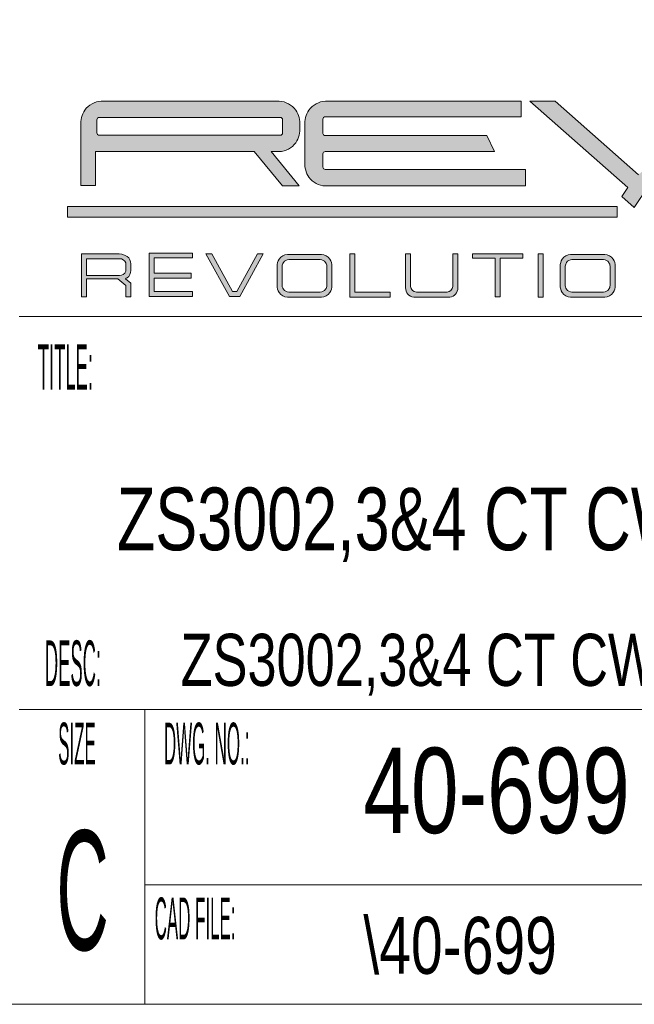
# Model space of a CAD drawing. Header units: inches. Extents: x 0 to 70.1, y 0 to 32.
# Tile 3 of 19: x 20.3 to 21.8, y 0 to 2.5. Entities that reach past the tile are written whole.
import ezdxf

# ---------------------------------------------------------------- set-up
doc = ezdxf.new("R2010")
doc.units = ezdxf.units.IN
doc.header["$LTSCALE"] = 4
doc.header["$MEASUREMENT"] = 0
doc.layers.add('BORDER', color=7, linetype='Continuous')
doc.styles.add('SLDTEXTSTYLE0', font='TXT', dxfattribs={"width": 0.75})
doc.styles.add('SLDTEXTSTYLE2', font='TXT', dxfattribs={"width": 0.3025})
doc.styles.add('SLDTEXTSTYLE4', font='TXT', dxfattribs={"width": 0.45375})

msp = doc.modelspace()

# ---------------------------------------------------------------- hatches: boundary and pattern name
at = {"layer": 'BORDER', "linetype": 'Continuous'}
h = msp.add_hatch(color=256, dxfattribs=at)
edge = h.paths.add_edge_path(flags=0)
edge.add_line((21.63595469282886, 2.267927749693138), (21.57287810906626, 2.267927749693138))
edge.add_line((21.57287810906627, 2.267927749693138), (21.8187037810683, 2.05151686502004))
edge.add_line((21.81870378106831, 2.05151686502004), (21.8037756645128, 2.02840937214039))
edge.add_line((21.80377566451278, 2.02840937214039), (21.83488005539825, 2.00089686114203))
edge.add_line((21.83488005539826, 2.00089686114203), (21.87088962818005, 2.054883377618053))
edge.add_arc((23.286250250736, 0.683926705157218), 1.970474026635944, 121.8073043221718, 135.9130128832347, ccw=False)
edge.add_arc((22.60576974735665, 1.781117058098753), 0.6793968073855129, 109.3441959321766, 121.8073043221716, ccw=False)
edge.add_arc((21.58425446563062, 4.690909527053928), 2.40449451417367, 289.3441959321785, 290.6988990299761)
edge.add_arc((22.50677173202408, 2.249396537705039), 0.2054908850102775, 90.08930331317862, 110.69889902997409, ccw=False)
edge.add_arc((22.5021442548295, 5.218319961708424), 2.76343614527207, 270.0893033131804, 270.9150329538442)
edge.add_arc((22.54376500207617, 2.399645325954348), 0.0556475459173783, 66.86896817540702, 87.4143814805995, ccw=False)
edge.add_arc((22.53426524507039, 2.372071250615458), 0.0847626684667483, 53.1064562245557, 68.28592025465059, ccw=False)
edge.add_arc((22.43368136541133, 2.309133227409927), 0.2000814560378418, 37.641515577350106, 40.79614810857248, ccw=False)
edge.add_arc((22.38345002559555, 2.29745534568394), 0.2479168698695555, 28.689953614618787, 32.68263263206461, ccw=False)
edge.add_arc((22.54106483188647, 2.410502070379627), 0.0601624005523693, 5.695535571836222, 41.65642617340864)
edge.add_arc((22.53653334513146, 2.400875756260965), 0.0700711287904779, 45.07663293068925, 70.85005301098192)
edge.add_arc((22.70140743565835, 2.875664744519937), 0.432530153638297, 249.6446520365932, 250.85005301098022, ccw=False)
edge.add_arc((22.54118657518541, 2.443814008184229), 0.0280844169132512, 69.64465203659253, 91.91032831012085)
edge.add_arc((22.49611923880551, 5.234966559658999), 2.763436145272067, 270.0893033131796, 270.91503295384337, ccw=False)
edge.add_arc((22.49797737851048, 2.353337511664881), 0.1182216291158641, 88.81298895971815, 100.4544735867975)
edge.add_arc((22.51322327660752, 2.209157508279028), 0.2630118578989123, 98.02057620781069, 103.8854280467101)
edge.add_arc((22.69382825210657, 1.478569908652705), 1.01559168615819, 103.8854280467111, 108.446920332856)
edge.add_arc((22.59751362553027, 1.800935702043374), 0.6793968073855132, 109.344195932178, 121.8073043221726)
edge.add_arc((23.18207411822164, 0.7095588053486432), 1.91658389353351, 119.4613703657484, 134.2210319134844)
edge.add_line((21.84539443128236, 2.083087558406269), (21.63595469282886, 2.267927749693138))
h = msp.add_hatch(color=256, dxfattribs=at)
edge = h.paths.add_edge_path(flags=0)
edge.add_arc((20.49886233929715, 2.213974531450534), 0.0540010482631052, 92.41167554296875, 143.9773992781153)
edge.add_arc((20.50874343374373, 2.210935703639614), 0.0638679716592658, 146.9870693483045, 183.9572038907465)
edge.add_line((20.44502773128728, 2.20652808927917), (20.44502773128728, 2.055944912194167))
edge.add_line((20.44502773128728, 2.055944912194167), (20.48225072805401, 2.055944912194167))
edge.add_line((20.48225072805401, 2.055944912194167), (20.48225072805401, 2.141440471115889))
edge.add_line((20.48225072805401, 2.141440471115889), (20.88059163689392, 2.141440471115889))
edge.add_line((20.88059163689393, 2.141440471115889), (20.95127432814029, 2.055171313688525))
edge.add_line((20.95127432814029, 2.055171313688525), (20.99369688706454, 2.055171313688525))
edge.add_line((20.99369688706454, 2.055171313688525), (20.92301419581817, 2.141440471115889))
edge.add_line((20.92301419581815, 2.141440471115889), (20.94343370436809, 2.141440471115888))
edge.add_arc((20.94116138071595, 2.195393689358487), 0.0540010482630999, 272.4116755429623, 323.9773992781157)
edge.add_arc((20.93128028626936, 2.198432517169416), 0.0638679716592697, 326.9870693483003, 363.9572038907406)
edge.add_line((20.9949959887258, 2.202840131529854), (20.9949959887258, 2.20652808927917))
edge.add_arc((20.93128028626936, 2.210935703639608), 0.0638679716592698, 356.0427961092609, 393.012930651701)
edge.add_arc((20.94116138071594, 2.213974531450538), 0.0540010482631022, 36.02260072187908, 87.58832445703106)
edge.add_line((20.9434337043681, 2.267927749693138), (20.49659001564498, 2.267927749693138))
edge = h.paths.add_edge_path(flags=0)
edge.add_line((20.94631464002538, 2.182637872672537), (20.49153798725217, 2.182637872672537))
edge.add_arc((20.49153798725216, 2.188355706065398), 0.0057178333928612, 180.0000000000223, 270.00000000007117, ccw=False)
edge.add_line((20.48582015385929, 2.188355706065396), (20.4858201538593, 2.221400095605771))
edge.add_arc((20.49153798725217, 2.221400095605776), 0.0057178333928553, 90.00000000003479, 180.000000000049, ccw=False)
edge.add_line((20.49153798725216, 2.22711792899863), (20.94631464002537, 2.227117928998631))
edge.add_arc((20.94631464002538, 2.221400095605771), 0.0057178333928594, 4.359890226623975e-11, 90.00000000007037, ccw=False)
edge.add_line((20.95203247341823, 2.221400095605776), (20.95203247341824, 2.188355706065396))
edge.add_arc((20.94631464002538, 2.188355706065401), 0.00571783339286, 269.99999999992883, 359.99999999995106, ccw=False)
h = msp.add_hatch(color=256, dxfattribs=at)
edge = h.paths.add_edge_path(flags=0)
edge.add_line((21.56162229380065, 2.096881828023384), (21.56162229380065, 2.055171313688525))
edge.add_line((21.56162229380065, 2.055171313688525), (21.0591984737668, 2.055171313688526))
edge.add_arc((21.06147079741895, 2.109124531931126), 0.0540010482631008, 216.0226007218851, 267.58832445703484, ccw=False)
edge.add_arc((21.06768128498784, 2.110546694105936), 0.0599126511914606, 176.6496281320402, 213.6290044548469, ccw=False)
edge.add_line((21.00787103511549, 2.114048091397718), (21.00787103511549, 2.20652808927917))
edge.add_arc((21.07158673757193, 2.210935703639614), 0.0638679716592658, 146.9870693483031, 183.9572038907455, ccw=False)
edge.add_arc((21.06170564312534, 2.213974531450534), 0.0540010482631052, 92.41167554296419, 143.9773992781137, ccw=False)
edge.add_line((21.05943331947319, 2.267927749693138), (21.55103692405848, 2.267927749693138))
edge.add_line((21.55103692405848, 2.267927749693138), (21.55103692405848, 2.228789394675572))
edge.add_line((21.55103692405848, 2.228789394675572), (21.05898039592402, 2.228789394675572))
edge.add_arc((21.05898039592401, 2.223071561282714), 0.0057178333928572, 90, 180)
edge.add_line((21.05326256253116, 2.223071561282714), (21.05326256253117, 2.187236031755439))
edge.add_arc((21.05898039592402, 2.187236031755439), 0.0057178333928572, 180, 270.0000000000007)
edge.add_line((21.05898039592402, 2.181518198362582), (21.46464632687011, 2.181518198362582))
edge.add_line((21.46464632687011, 2.181518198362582), (21.48418707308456, 2.141440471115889))
edge.add_line((21.48418707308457, 2.141440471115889), (21.05898039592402, 2.141440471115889))
edge.add_arc((21.05898039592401, 2.135722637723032), 0.0057178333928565, 90, 180)
edge.add_line((21.05326256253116, 2.135722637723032), (21.05326256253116, 2.102599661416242))
edge.add_arc((21.05898039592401, 2.102599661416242), 0.0057178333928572, 180, 270.0000000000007)
edge.add_line((21.05898039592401, 2.096881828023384), (21.56162229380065, 2.096881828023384))
for points in [[(21.79205555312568, 1.976371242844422), (20.41148379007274, 1.976371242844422), (20.41148379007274, 2.003882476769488), (21.79205555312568, 2.003882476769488)], [(20.61684027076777, 1.886288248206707), (20.72582963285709, 1.886288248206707), (20.72582963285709, 1.874833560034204), (20.62941950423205, 1.874833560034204), (20.62941950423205, 1.836448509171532), (20.72196368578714, 1.836448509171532), (20.72196368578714, 1.823869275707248), (20.62941950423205, 1.823869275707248), (20.62941950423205, 1.789950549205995), (20.72582963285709, 1.789950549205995), (20.72582963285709, 1.777371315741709), (20.61684027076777, 1.777371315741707)], [(20.75955359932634, 1.884946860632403), (20.77388677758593, 1.884946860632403), (20.82577118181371, 1.789950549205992), (20.83716402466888, 1.789950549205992), (20.88904842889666, 1.884946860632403), (20.90338160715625, 1.884946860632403), (20.84462676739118, 1.777371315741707), (20.81830843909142, 1.777371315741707)], [(21.13338992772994, 1.884946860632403), (21.12081069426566, 1.884946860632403), (21.12081069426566, 1.775974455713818), (21.22194123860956, 1.775974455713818), (21.22194123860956, 1.788553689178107), (21.13338992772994, 1.788553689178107)], [(21.42831096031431, 1.884946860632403), (21.55478320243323, 1.884946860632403), (21.55478320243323, 1.87406958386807), (21.49783669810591, 1.87406958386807), (21.49783669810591, 1.776406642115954), (21.48525746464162, 1.776406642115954), (21.48525746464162, 1.87406958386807), (21.42831096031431, 1.87406958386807)], [(21.60616499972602, 1.775974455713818), (21.59358576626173, 1.775974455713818), (21.59358576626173, 1.884946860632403), (21.60616499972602, 1.884946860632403)]]:
    msp.add_hatch(color=256, dxfattribs=at).paths.add_polyline_path(points, flags=0)
h = msp.add_hatch(color=256, dxfattribs=at)
edge = h.paths.add_edge_path(flags=0)
edge.add_line((20.44675233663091, 1.884946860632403), (20.53386008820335, 1.884946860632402))
edge.add_arc((20.53662310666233, 1.837067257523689), 0.0479592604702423, 58.64300307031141, 93.30274071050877, ccw=False)
edge.add_arc((20.54985714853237, 1.861031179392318), 0.0206420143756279, -4.095872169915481, 55.396543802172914, ccw=False)
edge.add_line((20.57044644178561, 1.85955681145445), (20.57044644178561, 1.843003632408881))
edge.add_arc((20.54985714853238, 1.841529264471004), 0.0206420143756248, -55.396543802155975, 4.09587216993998, ccw=False)
edge.add_arc((20.53662310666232, 1.86549318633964), 0.0479592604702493, 295.19458438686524, 301.356996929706, ccw=False)
edge.add_line((20.55703906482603, 1.822096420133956), (20.57054864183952, 1.811101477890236))
edge.add_line((20.57054864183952, 1.811101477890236), (20.57054864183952, 1.776406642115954))
edge.add_line((20.57054864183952, 1.776406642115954), (20.55796940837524, 1.776406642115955))
edge.add_line((20.55796940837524, 1.776406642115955), (20.55796940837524, 1.805290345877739))
edge.add_line((20.55796940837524, 1.805290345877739), (20.53789196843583, 1.821630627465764))
edge.add_line((20.53789196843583, 1.821630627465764), (20.45933157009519, 1.821630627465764))
edge.add_line((20.45933157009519, 1.821630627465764), (20.45933157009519, 1.776406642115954))
edge.add_line((20.45933157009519, 1.776406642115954), (20.44675233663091, 1.776406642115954))
edge.add_line((20.44675233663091, 1.776406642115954), (20.44675233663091, 1.884946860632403))
edge = h.paths.add_edge_path(flags=0)
edge.add_line((20.54216250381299, 1.872446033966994), (20.4593315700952, 1.872446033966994))
edge.add_line((20.45933157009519, 1.872446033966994), (20.45933157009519, 1.830271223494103))
edge.add_line((20.45933157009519, 1.830271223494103), (20.542162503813, 1.830271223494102))
edge.add_arc((20.54282976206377, 1.846234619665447), 0.0159773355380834, 267.6064717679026, 340.2495888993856)
edge.add_line((20.55786720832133, 1.840835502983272), (20.55786720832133, 1.861881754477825))
edge.add_arc((20.54282976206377, 1.856482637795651), 0.0159773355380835, 19.75041110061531, 92.39352823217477)
h = msp.add_hatch(color=256, dxfattribs=at)
edge = h.paths.add_edge_path(flags=0)
edge.add_arc((21.04839741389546, 1.855373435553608), 0.0274354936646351, 36.02260072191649, 87.58832445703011)
edge.add_line((21.0495518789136, 1.882784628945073), (20.96400992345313, 1.882784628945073))
edge.add_arc((20.96516438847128, 1.855373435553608), 0.0274354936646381, 92.41167554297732, 143.9773992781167)
edge.add_arc((20.9683196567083, 1.854650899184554), 0.0304389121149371, 146.3709955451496, 183.3503718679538)
edge.add_line((20.93793277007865, 1.852871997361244), (20.93793277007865, 1.805887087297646))
edge.add_arc((20.9683196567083, 1.804108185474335), 0.0304389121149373, 176.6496281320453, 213.6290044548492)
edge.add_arc((20.96516438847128, 1.803385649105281), 0.0274354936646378, 216.0226007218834, 267.5883244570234)
edge.add_line((20.96400992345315, 1.775974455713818), (21.04955187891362, 1.775974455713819))
edge.add_arc((21.04839741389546, 1.803385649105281), 0.0274354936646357, 272.4116755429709, 323.977399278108)
edge.add_arc((21.04524214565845, 1.804108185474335), 0.0304389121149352, 326.3709955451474, 363.3503718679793)
edge.add_line((21.07562903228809, 1.805887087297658), (21.07562903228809, 1.852871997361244))
edge.add_arc((21.04524214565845, 1.854650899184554), 0.0304389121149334, 356.6496281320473, 393.629004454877)
edge = h.paths.add_edge_path(flags=0)
edge.add_arc((21.04361246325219, 1.852209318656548), 0.0194706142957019, 3.3503718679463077, 33.629004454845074, ccw=False)
edge.add_line((21.06304979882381, 1.853347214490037), (21.06304979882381, 1.805411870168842))
edge.add_arc((21.04361246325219, 1.806549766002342), 0.019470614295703, 326.3709955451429, 356.64962813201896, ccw=False)
edge.add_arc((21.04563076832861, 1.806087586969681), 0.0175494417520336, 272.41167554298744, 323.97739927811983, ccw=False)
edge.add_line((21.04636923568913, 1.788553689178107), (20.96719256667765, 1.788553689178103))
edge.add_arc((20.96793103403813, 1.806087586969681), 0.0175494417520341, 216.0226007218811, 267.58832445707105, ccw=False)
edge.add_arc((20.96994933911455, 1.806549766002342), 0.0194706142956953, 176.649628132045, 213.6290044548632, ccw=False)
edge.add_line((20.95051200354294, 1.807687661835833), (20.95051200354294, 1.853347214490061))
edge.add_arc((20.96994933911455, 1.852209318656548), 0.0194706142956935, 146.3709955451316, 176.6496281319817, ccw=False)
edge.add_arc((20.96793103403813, 1.852671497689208), 0.0175494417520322, 92.41167554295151, 143.9773992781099, ccw=False)
edge.add_line((20.96719256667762, 1.870205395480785), (21.04636923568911, 1.870205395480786))
edge.add_arc((21.04563076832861, 1.852671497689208), 0.0175494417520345, 36.02260072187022, 87.58832445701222, ccw=False)
h = msp.add_hatch(color=256, dxfattribs=at)
edge = h.paths.add_edge_path(flags=0)
edge.add_line((21.26070386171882, 1.884946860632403), (21.2732830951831, 1.884946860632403))
edge.add_line((21.2732830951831, 1.884946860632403), (21.27328309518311, 1.8024867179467))
edge.add_arc((21.28891727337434, 1.804239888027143), 0.0157321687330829, 186.3982483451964, 265.61887297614)
edge.add_line((21.28771548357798, 1.788553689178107), (21.36490954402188, 1.788553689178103))
edge.add_arc((21.36370775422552, 1.804239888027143), 0.0157321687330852, 274.3811270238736, 353.6017516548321)
edge.add_line((21.37934193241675, 1.802486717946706), (21.37934193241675, 1.884946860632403))
edge.add_line((21.37934193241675, 1.884946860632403), (21.39192116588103, 1.884946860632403))
edge.add_line((21.39192116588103, 1.884946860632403), (21.39192116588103, 1.799493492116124))
edge.add_arc((21.36930196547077, 1.798507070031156), 0.0226406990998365, -84.39922771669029, 2.497083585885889, ccw=False)
edge.add_line((21.37151161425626, 1.775974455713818), (21.28111341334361, 1.77597445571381))
edge.add_arc((21.28332306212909, 1.798507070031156), 0.0226406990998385, 177.5029164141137, 264.3992277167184, ccw=False)
edge.add_line((21.26070386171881, 1.799493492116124), (21.26070386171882, 1.884946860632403))
h = msp.add_hatch(color=256, dxfattribs=at)
edge = h.paths.add_edge_path(flags=0)
edge.add_arc((21.75958401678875, 1.803385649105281), 0.0274354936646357, 272.4116755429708, 323.9773992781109)
edge.add_arc((21.75642874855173, 1.804108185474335), 0.0304389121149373, 326.3709955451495, 363.3503718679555)
edge.add_line((21.7868156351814, 1.805887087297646), (21.7868156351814, 1.852871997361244))
edge.add_arc((21.75642874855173, 1.854650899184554), 0.030438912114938, 356.6496281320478, 393.6290044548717)
edge.add_arc((21.75958401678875, 1.855373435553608), 0.0274354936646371, 36.02260072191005, 87.58832445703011)
edge.add_line((21.7607384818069, 1.882784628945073), (21.67519652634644, 1.882784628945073))
edge.add_arc((21.67635099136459, 1.855373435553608), 0.027435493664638, 92.41167554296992, 143.9773992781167)
edge.add_arc((21.6795062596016, 1.854650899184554), 0.0304389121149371, 146.3709955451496, 183.3503718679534)
edge.add_line((21.64911937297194, 1.852871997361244), (21.64911937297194, 1.805887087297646))
edge.add_arc((21.6795062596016, 1.804108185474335), 0.0304389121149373, 176.6496281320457, 213.6290044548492)
edge.add_arc((21.67635099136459, 1.803385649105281), 0.0274354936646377, 216.0226007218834, 267.5883244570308)
edge.add_line((21.67519652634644, 1.775974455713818), (21.7607384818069, 1.775974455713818))
edge = h.paths.add_edge_path(flags=0)
edge.add_arc((21.7568173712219, 1.806087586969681), 0.0175494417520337, 272.4116755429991, 323.9773992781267, ccw=False)
edge.add_line((21.75755583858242, 1.788553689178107), (21.67837916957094, 1.788553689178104))
edge.add_arc((21.67911763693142, 1.806087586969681), 0.0175494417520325, 216.0226007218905, 267.5883244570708, ccw=False)
edge.add_arc((21.68113594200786, 1.806549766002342), 0.0194706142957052, 176.6496281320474, 213.6290044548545, ccw=False)
edge.add_line((21.66169860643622, 1.807687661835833), (21.66169860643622, 1.853347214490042))
edge.add_arc((21.68113594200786, 1.852209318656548), 0.0194706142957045, 146.370995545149, 176.6496281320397, ccw=False)
edge.add_arc((21.67911763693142, 1.852671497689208), 0.0175494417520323, 92.41167554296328, 143.9773992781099, ccw=False)
edge.add_line((21.67837916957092, 1.870205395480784), (21.7575558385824, 1.870205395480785))
edge.add_arc((21.7568173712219, 1.852671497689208), 0.0175494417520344, 36.02260072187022, 87.58832445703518, ccw=False)
edge.add_arc((21.75479906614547, 1.852209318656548), 0.0194706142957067, 3.3503718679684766, 33.62900445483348, ccw=False)
edge.add_line((21.7742364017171, 1.853347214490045), (21.7742364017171, 1.805411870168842))
edge.add_arc((21.75479906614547, 1.806549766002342), 0.0194706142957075, 326.3709955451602, 356.6496281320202, ccw=False)

# ---------------------------------------------------------------- linework, layer by layer
at = {"layer": 'BORDER', "linetype": 'Continuous', "lineweight": 18}
for p, q in [((20.49659001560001, 2.2679277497), (20.94343370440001, 2.2679277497)), ((21.0594333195, 2.2679277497), (21.5510369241, 2.2679277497)), ((21.5510369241, 2.2679277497), (21.5510369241, 2.2287893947)), ((21.5728781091, 2.2679277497), (21.8187037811, 2.051516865)), ((21.6359546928, 2.2679277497), (21.5728781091, 2.2679277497)), ((21.6359546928, 2.2679277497), (21.84539443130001, 2.0830875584)), ((20.49153798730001, 2.227117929), (20.94631464, 2.227117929)), ((21.5510369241, 2.2287893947), (21.05898039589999, 2.2287893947)), ((20.4450277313, 2.2065280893), (20.4450277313, 2.0559449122)), ((20.48582015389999, 2.1883557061), (20.48582015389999, 2.2214000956)), ((20.95203247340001, 2.1883557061), (20.95203247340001, 2.2214000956)), ((20.9949959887, 2.2028401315), (20.9949959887, 2.2065280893)), ((21.00787103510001, 2.1140480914), (21.00787103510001, 2.2065280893)), ((21.05326256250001, 2.1872360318), (21.05326256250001, 2.2230715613)), ((20.49153798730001, 2.1826378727), (20.94631464, 2.1826378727)), ((21.05898039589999, 2.1815181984), (21.46464632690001, 2.1815181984)), ((21.46464632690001, 2.1815181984), (21.4841870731, 2.1414404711)), ((20.4822507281, 2.0559449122), (20.4822507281, 2.1414404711)), ((20.4822507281, 2.1414404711), (20.88059163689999, 2.1414404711)), ((20.88059163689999, 2.1414404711), (20.9512743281, 2.0551713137)), ((20.9936968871, 2.0551713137), (20.92301419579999, 2.1414404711)), ((20.92301419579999, 2.1414404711), (20.94343370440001, 2.1414404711)), ((21.05326256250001, 2.1025996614), (21.05326256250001, 2.1357226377)), ((21.4841870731, 2.1414404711), (21.05898039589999, 2.1414404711)), ((21.05898039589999, 2.096881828), (21.5616222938, 2.096881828)), ((21.5616222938, 2.096881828), (21.5616222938, 2.0551713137)), ((20.4450277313, 2.0559449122), (20.4822507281, 2.0559449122)), ((20.9512743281, 2.0551713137), (20.9936968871, 2.0551713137)), ((21.5616222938, 2.0551713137), (21.0591984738, 2.0551713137)), ((21.83488005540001, 2.0008968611), (21.8708896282, 2.0548833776)), ((21.80377566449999, 2.0284093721), (21.8187037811, 2.051516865)), ((21.83488005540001, 2.0008968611), (21.80377566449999, 2.0284093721)), ((20.41148379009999, 1.9763712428), (20.41148379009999, 2.0038824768)), ((20.41148379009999, 2.0038824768), (21.7920555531, 2.0038824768)), ((21.7920555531, 2.0038824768), (21.7920555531, 1.9763712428)), ((21.7920555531, 1.9763712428), (20.41148379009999, 1.9763712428)), ((20.4467523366, 1.8849468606), (20.4467523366, 1.7764066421)), ((20.4467523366, 1.8849468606), (20.5338600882, 1.8849468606)), ((20.6168402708, 1.8862882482), (20.6168402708, 1.7773713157)), ((20.6168402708, 1.8862882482), (20.7258296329, 1.8862882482)), ((20.7258296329, 1.87483356), (20.7258296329, 1.8862882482)), ((20.75955359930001, 1.8849468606), (20.81830843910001, 1.7773713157)), ((20.75955359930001, 1.8849468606), (20.7738867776, 1.8849468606)), ((20.7738867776, 1.8849468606), (20.82577118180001, 1.7899505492)), ((20.8890484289, 1.8849468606), (20.8371640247, 1.7899505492)), ((20.9033816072, 1.8849468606), (20.8446267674, 1.7773713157)), ((20.8890484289, 1.8849468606), (20.9033816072, 1.8849468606)), ((21.0495518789, 1.8827846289), (20.9640099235, 1.8827846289)), ((21.1208106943, 1.8849468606), (21.1208106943, 1.7759744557)), ((21.13338992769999, 1.8849468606), (21.1208106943, 1.8849468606)), ((21.13338992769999, 1.8849468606), (21.13338992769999, 1.7885536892)), ((21.26070386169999, 1.8849468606), (21.26070386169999, 1.7994934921)), ((21.26070386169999, 1.8849468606), (21.2732830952, 1.8849468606)), ((21.2732830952, 1.8849468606), (21.2732830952, 1.8024867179)), ((21.3793419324, 1.8849468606), (21.3793419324, 1.8024867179)), ((21.3793419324, 1.8849468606), (21.3919211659, 1.8849468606)), ((21.3919211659, 1.8849468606), (21.3919211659, 1.7994934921)), ((21.4283109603, 1.8849468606), (21.4283109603, 1.8740695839)), ((21.4283109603, 1.8849468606), (21.5547832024, 1.8849468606)), ((21.5547832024, 1.8740695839), (21.5547832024, 1.8849468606)), ((21.59358576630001, 1.7759744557), (21.59358576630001, 1.8849468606)), ((21.59358576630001, 1.8849468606), (21.6061649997, 1.8849468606)), ((21.6061649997, 1.7759744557), (21.6061649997, 1.8849468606)), ((21.7607384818, 1.8827846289), (21.6751965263, 1.8827846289)), ((20.45933157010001, 1.872446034), (20.45933157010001, 1.8302712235)), ((20.45933157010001, 1.872446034), (20.5421625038, 1.872446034)), ((20.5578672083, 1.8618817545), (20.5578672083, 1.840835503)), ((20.5578672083, 1.8596352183), (20.5578672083, 1.8430820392)), ((20.5704464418, 1.8595568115), (20.5704464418, 1.8430036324)), ((20.6294195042, 1.87483356), (20.6294195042, 1.8364485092)), ((20.6294195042, 1.87483356), (20.7258296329, 1.87483356)), ((21.0463692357, 1.8702053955), (20.96719256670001, 1.8702053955)), ((21.4283109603, 1.8740695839), (21.4852574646, 1.8740695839)), ((21.4852574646, 1.8740695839), (21.4852574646, 1.7764066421)), ((21.4978366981, 1.8740695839), (21.4978366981, 1.7764066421)), ((21.4978366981, 1.8740695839), (21.5547832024, 1.8740695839)), ((21.7575558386, 1.8702053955), (21.67837916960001, 1.8702053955)), ((20.45933157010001, 1.8302712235), (20.5421625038, 1.8302712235)), ((20.6294195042, 1.8364485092), (20.72196368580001, 1.8364485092)), ((20.72196368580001, 1.8364485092), (20.72196368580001, 1.8238692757)), ((20.93793277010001, 1.8058870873), (20.93793277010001, 1.8528719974)), ((20.95051200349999, 1.8076876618), (20.95051200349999, 1.8533472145)), ((21.06304979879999, 1.8054118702), (21.06304979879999, 1.8533472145)), ((21.0756290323, 1.8058870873), (21.0756290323, 1.8528719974)), ((21.649119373, 1.8058870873), (21.649119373, 1.8528719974)), ((21.66169860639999, 1.8076876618), (21.66169860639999, 1.8533472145)), ((21.77423640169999, 1.8054118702), (21.77423640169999, 1.8533472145)), ((21.7868156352, 1.8058870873), (21.7868156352, 1.8528719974)), ((20.45933157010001, 1.8216306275), (20.5378919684, 1.8216306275)), ((20.45933157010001, 1.8216306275), (20.45933157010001, 1.7764066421)), ((20.5378919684, 1.8216306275), (20.5579694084, 1.8052903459)), ((20.55703906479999, 1.8220964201), (20.5705486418, 1.8111014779)), ((20.5579694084, 1.7764066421), (20.5579694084, 1.8052903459)), ((20.5705486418, 1.7764066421), (20.5705486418, 1.8111014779)), ((20.6294195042, 1.8238692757), (20.6294195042, 1.7899505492)), ((20.6294195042, 1.8238692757), (20.72196368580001, 1.8238692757)), ((20.7258296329, 1.7899505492), (20.6294195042, 1.7899505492)), ((20.7258296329, 1.7773713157), (20.7258296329, 1.7899505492)), ((20.82577118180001, 1.7899505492), (20.8371640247, 1.7899505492)), ((21.0463692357, 1.7885536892), (20.96719256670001, 1.7885536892)), ((21.13338992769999, 1.7885536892), (21.22194123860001, 1.7885536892)), ((21.22194123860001, 1.7759744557), (21.22194123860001, 1.7885536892)), ((21.364909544, 1.7885536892), (21.28771548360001, 1.7885536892)), ((21.7575558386, 1.7885536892), (21.67837916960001, 1.7885536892)), ((20.4467523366, 1.7764066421), (20.45933157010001, 1.7764066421)), ((20.5579694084, 1.7764066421), (20.5705486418, 1.7764066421)), ((20.7258296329, 1.7773713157), (20.6168402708, 1.7773713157)), ((20.81830843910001, 1.7773713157), (20.8446267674, 1.7773713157)), ((21.0495518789, 1.7759744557), (20.9640099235, 1.7759744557)), ((21.1208106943, 1.7759744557), (21.22194123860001, 1.7759744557)), ((21.3715116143, 1.7759744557), (21.28111341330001, 1.7759744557)), ((21.4852574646, 1.7764066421), (21.4978366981, 1.7764066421)), ((21.6061649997, 1.7759744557), (21.59358576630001, 1.7759744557)), ((21.7607384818, 1.7759744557), (21.6751965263, 1.7759744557)), ((20.2900534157, 1.7270308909), (24, 1.7270308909)), ((20.2900534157, 0.7400308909), (24, 0.7400308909)), ((20.60583702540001, 0), (20.60583702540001, 0.7400308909)), ((20.60583702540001, 0.2999999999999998), (23.51053979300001, 0.2999999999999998)), ((0, 0), (24, 0))]:
    msp.add_line(p, q, dxfattribs=at)
for centre, radius, start, end in [((20.4988623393, 2.2139745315), 0.054001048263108, 92.41167554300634, 143.977399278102), ((20.94116138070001, 2.2139745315), 0.0540010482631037, 36.02260072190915, 87.58832445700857), ((21.0617056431, 2.2139745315), 0.0540010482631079, 92.41167554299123, 143.977399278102), ((20.5087434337, 2.2109357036), 0.0638679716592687, 146.9870693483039, 183.9572038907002), ((20.49153798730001, 2.2214000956), 0.0057178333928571, 90, 180), ((20.94631464, 2.2214000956), 0.0057178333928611, 0, 90), ((20.93128028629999, 2.2109357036), 0.0638679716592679, 356.0427961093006, 33.01293065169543), ((21.0715867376, 2.2109357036), 0.0638679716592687, 146.9870693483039, 183.9572038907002), ((21.05898039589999, 2.2230715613), 0.0057178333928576, 90, 180), ((20.93128028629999, 2.1984325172), 0.0638679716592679, 326.9870693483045, 3.957203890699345), ((20.49153798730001, 2.1883557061), 0.0057178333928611, 180, 270), ((20.94631464, 2.1883557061), 0.0057178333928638, 270, 0), ((21.05898039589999, 2.1872360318), 0.0057178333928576, 180, 270), ((20.94116138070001, 2.1953936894), 0.0540010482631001, 272.4116755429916, 323.9773992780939), ((21.05898039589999, 2.1357226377), 0.0057178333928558, 90, 180), ((21.06768128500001, 2.1105466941), 0.0599126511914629, 176.6496281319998, 213.6290044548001), ((21.05898039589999, 2.1025996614), 0.0057178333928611, 180, 270), ((21.06147079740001, 2.1091245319), 0.0540010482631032, 216.0226007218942, 267.5883244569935), ((20.53662310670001, 1.8370672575), 0.0479592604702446, 58.64300307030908, 93.30274071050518), ((20.9651643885, 1.8553734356), 0.0274354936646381, 92.41167554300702, 143.9773992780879), ((21.04839741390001, 1.8553734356), 0.0274354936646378, 36.0226007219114, 87.5883244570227), ((21.6763509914, 1.8553734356), 0.0274354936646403, 92.41167554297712, 143.9773992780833), ((21.75958401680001, 1.8553734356), 0.027435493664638, 36.02260072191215, 87.5883244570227), ((20.5428297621, 1.8564826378), 0.0159773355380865, 19.75041110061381, 92.39352823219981), ((20.5498571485, 1.8610311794), 0.0206420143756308, 355.9041278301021, 55.39654380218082), ((20.9683196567, 1.8546508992), 0.0304389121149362, 146.3709955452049, 183.3503718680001), ((20.9699493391, 1.8522093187), 0.0194706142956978, 146.3709955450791, 176.6496281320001), ((20.967931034, 1.8526714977), 0.0175494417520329, 92.41167554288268, 143.9773992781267), ((21.0456307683, 1.8526714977), 0.0175494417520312, 36.02260072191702, 87.5883244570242), ((21.04361246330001, 1.8522093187), 0.0194706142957, 3.350371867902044, 33.62900445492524), ((21.0452421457, 1.8546508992), 0.0304389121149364, 356.6496281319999, 33.62900445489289), ((21.6795062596, 1.8546508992), 0.0304389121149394, 146.3709955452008, 183.3503718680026), ((21.681135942, 1.8522093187), 0.0194706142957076, 146.3709955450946, 176.6496281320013), ((21.6791176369, 1.8526714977), 0.0175494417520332, 92.41167554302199, 143.9773992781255), ((21.7568173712, 1.8526714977), 0.0175494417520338, 36.02260072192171, 87.58832445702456), ((21.75479906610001, 1.8522093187), 0.0194706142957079, 3.350371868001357, 33.62900445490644), ((21.7564287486, 1.8546508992), 0.0304389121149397, 356.6496281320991, 33.62900445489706), ((20.5428297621, 1.8462346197), 0.0159773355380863, 267.6064717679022, 340.2495888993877), ((20.5498571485, 1.8415292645), 0.0206420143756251, 304.603456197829, 4.095872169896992), ((20.53662310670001, 1.8654931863), 0.0479592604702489, 295.1945843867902, 301.3569969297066), ((20.9683196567, 1.8041081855), 0.0304389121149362, 176.6496281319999, 213.6290044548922), ((20.9699493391, 1.806549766), 0.0194706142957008, 176.6496281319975, 213.6290044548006), ((21.04361246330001, 1.806549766), 0.019470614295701, 326.3709955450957, 356.6496281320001), ((21.0452421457, 1.8041081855), 0.0304389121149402, 326.3709955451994, 3.350371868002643), ((21.6795062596, 1.8041081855), 0.0304389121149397, 176.649628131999, 213.6290044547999), ((21.681135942, 1.806549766), 0.0194706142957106, 176.6496281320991, 213.6290044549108), ((21.75479906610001, 1.806549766), 0.0194706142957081, 326.3709955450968, 356.6496281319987), ((21.7564287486, 1.8041081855), 0.0304389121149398, 326.3709955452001, 3.350371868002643), ((20.9651643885, 1.8033856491), 0.0274354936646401, 216.0226007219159, 267.5883244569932), ((20.967931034, 1.806087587), 0.0175494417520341, 216.022600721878, 267.5883244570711), ((21.0456307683, 1.806087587), 0.0175494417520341, 272.4116755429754, 323.977399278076), ((21.04839741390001, 1.8033856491), 0.0274354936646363, 272.4116755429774, 323.9773992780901), ((21.28332306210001, 1.79850707), 0.0226406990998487, 177.5029164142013, 264.3992277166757), ((21.2889172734, 1.804239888), 0.0157321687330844, 186.3982483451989, 265.6188729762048), ((21.36370775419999, 1.804239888), 0.0157321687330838, 274.3811270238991, 353.6017516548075), ((21.3693019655, 1.79850707), 0.0226406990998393, 275.6007722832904, 2.497083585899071), ((21.6763509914, 1.8033856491), 0.0274354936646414, 216.0226007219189, 267.588324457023), ((21.6791176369, 1.806087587), 0.0175494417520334, 216.0226007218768, 267.5883244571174), ((21.7568173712, 1.806087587), 0.0175494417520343, 272.4116755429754, 323.9773992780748), ((21.75958401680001, 1.8033856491), 0.0274354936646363, 272.4116755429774, 323.9773992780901)]:
    msp.add_arc(centre, radius, start, end, dxfattribs=at)

# ---------------------------------------------------------------- texts
at = {"layer": 'BORDER', "linetype": 'Continuous', "lineweight": 0}
for s, insert, char_height, attachment_point, style in [('TITLE:', (20.3370711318, 1.657499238), 0.1142857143, 1, 'SLDTEXTSTYLE2'), ('ZS3002,3&4 CT CW .090 MFAL EMB', (20.5357090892, 1.2977887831), 0.157480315, 1, 'SLDTEXTSTYLE0'), ('DESC:', (20.3548649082, 0.9137872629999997), 0.1142857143, 1, 'SLDTEXTSTYLE2'), ('ZS3002,3&4 CT CW .090 MFAL EMB', (20.69585476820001, 0.9305041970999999), 0.130952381, 1, 'SLDTEXTSTYLE0'), ('SIZE', (20.4356220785, 0.7073115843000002), 0.105, 2, 'SLDTEXTSTYLE2'), ('DWG. NO.:', (20.65391466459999, 0.7073115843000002), 0.105, 1, 'SLDTEXTSTYLE2'), ('40-699', (21.15467967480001, 0.6443269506), 0.2142857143, 1, 'SLDTEXTSTYLE0'), ('C', (20.449714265, 0.4363340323), 0.3, 2, 'SLDTEXTSTYLE4'), ('CAD FILE:', (20.6306894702, 0.2682029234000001), 0.105, 1, 'SLDTEXTSTYLE2'), ('\\\\40-699', (21.15467967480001, 0.2194699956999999), 0.1428571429, 1, 'SLDTEXTSTYLE0')]:
    msp.add_mtext(s, dxfattribs=dict(at, insert=insert, char_height=char_height, attachment_point=attachment_point, style=style))

doc.saveas('drawing.dxf')
